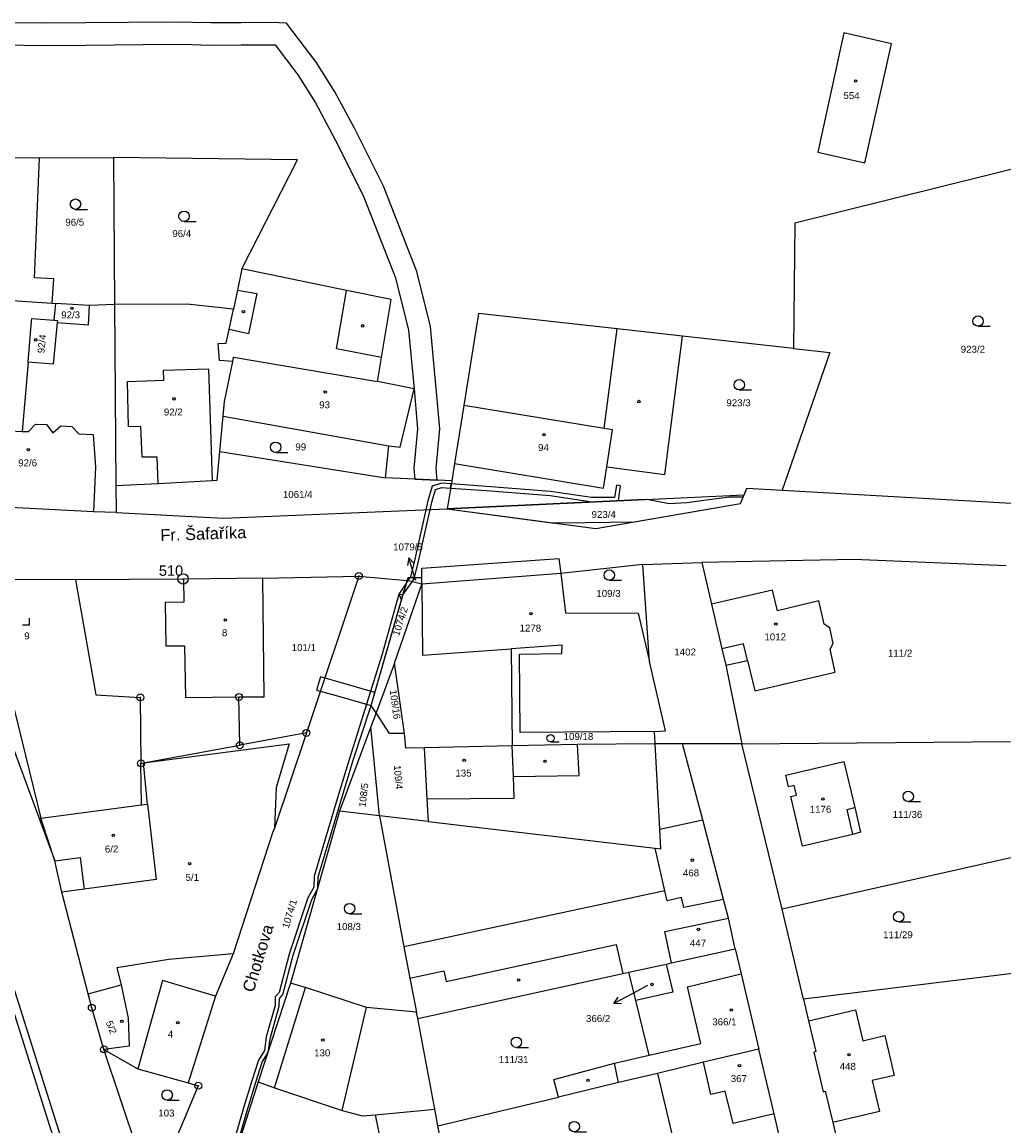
# Model space of a CAD drawing. Header units: metres. Extents: x -747283 to -746243, y -1022515 to -1021544.
# Tile 39 of 43: x -746620 to -746479, y -1021831 to -1021672. Entities that reach past the tile are written whole.
import ezdxf
from ezdxf.enums import TextEntityAlignment as Align

# ---------------------------------------------------------------- set-up
doc = ezdxf.new("R2010")
doc.units = ezdxf.units.M
doc.header["$MEASUREMENT"] = 0
for name, color, linetype in [('1008', 251, 'CONTINUOUS'), ('101', 251, 'CONTINUOUS'), ('1016', 251, 'CONTINUOUS'), ('1029', 251, 'CONTINUOUS'), ('105', 251, 'CONTINUOUS'), ('18', 251, 'CONTINUOUS'), ('21800', 251, 'CONTINUOUS'), ('21900', 251, 'CONTINUOUS'), ('23700', 251, 'CONTINUOUS'), ('304', 251, 'CONTINUOUS'), ('319', 251, 'CONTINUOUS'), ('402', 251, 'CONTINUOUS'), ('404', 251, 'CONTINUOUS')]:
    doc.layers.add(name, color=color, linetype=linetype)
doc.styles.add('Arial', font='arial.ttf', dxfattribs={"height": 1})
doc.styles.get("Standard").update_dxf_attribs({"font": 'arial.ttf'})

# ---------------------------------------------------------------- blocks, each defined once
blk = doc.blocks.new('4_02$0')
at = {"layer": '404', "linetype": 'Continuous'}
blk.add_circle((-0.01, 0), 0.175, dxfattribs=at)
blk = doc.blocks.new('1029$2')
at = {"layer": '1029', "color": 0, "linetype": 'Continuous'}
for p, q in [((0, 3), (-0.5, 2)), ((0, 0), (0, 3)), ((0, 3), (0.5, 2))]:
    blk.add_line(p, q, dxfattribs=at)
blk = doc.blocks.new('3_19$7')
at = {"layer": '319', "linetype": 'Continuous'}
for p, q in [((-1, 0), (0, 0)), ((0, 0), (0, 1))]:
    blk.add_line(p, q, dxfattribs=at)
blk = doc.blocks.new('3_04$4')
at = {"layer": '304', "linetype": 'Continuous'}
blk.add_line((0.01, 0), (1.76, 0), dxfattribs=at)
blk.add_circle((0.01, 0.75), 0.75, dxfattribs=at)
blk = doc.blocks.new('1_01$20')
at = {"layer": '101', "linetype": 'Continuous'}
for radius in [0.75, 0.03]:
    blk.add_circle((0, 0), radius, dxfattribs=at)
blk = doc.blocks.new('1_05$21')
at = {"layer": '105', "linetype": 'Continuous'}
for radius in [0.5, 0.0303]:
    blk.add_circle((0, 0), radius, dxfattribs=at)

msp = doc.modelspace()

# ---------------------------------------------------------------- linework, layer by layer
at = {"layer": '1029'}
for p, q in [((-746563.71, -1021752.76), (-746563.83, -1021752.36)), ((-746530.32, -1021811.16), (-746532.53, -1021812.34))]:
    msp.add_line(p, q, dxfattribs=at)
at = {"layer": '21800'}
for p, q in [((-746589.42, -1021710.87), (-746586.63, -1021711.37)), ((-746575.15, -1021719.34), (-746573.72, -1021710.94)), ((-746586.63, -1021711.37), (-746587.83, -1021717.2)), ((-746610.87, -1021715.88), (-746610.75, -1021713.12)), ((-746615.4, -1021715.57), (-746610.87, -1021715.88)), ((-746587.83, -1021717.2), (-746590.63, -1021716.57)), ((-746536.56, -1021730.85), (-746534.7, -1021716.47)), ((-746590.1, -1021721.16), (-746590.01, -1021720.54)), ((-746590.01, -1021720.54), (-746569.21, -1021724.08)), ((-746568.64, -1021720.61), (-746575.15, -1021719.34)), ((-746600.1, -1021722.43), (-746593.61, -1021722.25)), ((-746593.61, -1021722.25), (-746593.05, -1021738.34)), ((-746605.27, -1021724.07), (-746600.04, -1021723.89)), ((-746600.04, -1021723.89), (-746600.1, -1021722.43)), ((-746605.13, -1021730.61), (-746605.27, -1021724.07)), ((-746536.56, -1021730.85), (-746556.8, -1021727.52)), ((-746603.34, -1021730.54), (-746605.13, -1021730.61)), ((-746603.16, -1021734.98), (-746603.34, -1021730.54)), ((-746535.37, -1021731.04), (-746536.56, -1021730.85)), ((-746536.16, -1021736.36), (-746535.37, -1021731.04)), ((-746600.97, -1021734.99), (-746603.16, -1021734.98)), ((-746600.87, -1021738.75), (-746600.97, -1021734.99)), ((-746542.83, -1021751.74), (-746562.83, -1021753.3)), ((-746597.18, -1021752.55), (-746597.13, -1021755.88)), ((-746562.83, -1021753.3), (-746562.77, -1021763.53)), ((-746597.13, -1021755.88), (-746599.83, -1021755.91)), ((-746599.83, -1021755.91), (-746599.72, -1021762.19)), ((-746516.48, -1021761.88), (-746519.58, -1021762.61)), ((-746515.9, -1021764.27), (-746516.48, -1021761.88)), ((-746599.72, -1021762.19), (-746597.05, -1021762.16)), ((-746597.05, -1021762.16), (-746596.92, -1021769.61)), ((-746562.77, -1021763.53), (-746549.96, -1021762.61)), ((-746596.92, -1021769.61), (-746589.2, -1021769.55)), ((-746602.95, -1021779.07), (-746581.95, -1021776.31)), ((-746581.95, -1021776.31), (-746583.86, -1021782.62)), ((-746540.17, -1021780.86), (-746540.42, -1021776.41)), ((-746549.63, -1021781.01), (-746549.84, -1021776.62)), ((-746602.39, -1021785.02), (-746602.95, -1021779.07)), ((-746549.63, -1021781.01), (-746540.17, -1021780.86)), ((-746549.54, -1021784.14), (-746549.63, -1021781.01)), ((-746583.86, -1021782.62), (-746584.08, -1021788.47)), ((-746562.11, -1021784.24), (-746549.54, -1021784.14)), ((-746501.56, -1021785.76), (-746500.43, -1021785.5)), ((-746500.73, -1021789.37), (-746501.56, -1021785.76)), ((-746528.55, -1021788.62), (-746522.36, -1021787.29)), ((-746628.18, -1021790.91), (-746615.51, -1021831.1)), ((-746527.82, -1021797.5), (-746529.22, -1021791.36)), ((-746615.74, -1021793.18), (-746612.11, -1021792.68)), ((-746612.11, -1021792.68), (-746611.52, -1021797.28)), ((-746527.84, -1021803.39), (-746518.64, -1021801.43)), ((-746526.85, -1021807.89), (-746527.84, -1021803.39)), ((-746559.33, -1021810.6), (-746534.81, -1021805.23)), ((-746534.81, -1021805.23), (-746533.89, -1021809.43)), ((-746564.56, -1021810.09), (-746559.67, -1021809.04)), ((-746559.67, -1021809.04), (-746559.33, -1021810.6)), ((-746600.23, -1021810.46), (-746603.79, -1021823.19)), ((-746592.56, -1021812.7), (-746600.23, -1021810.46)), ((-746584.08, -1021825.9), (-746579.63, -1021811.47)), ((-746574.33, -1021829.19), (-746570.8, -1021814.33)), ((-746507.1, -1021816.25), (-746500.34, -1021814.65)), ((-746500.34, -1021814.65), (-746499.28, -1021819.13)), ((-746499.28, -1021819.13), (-746496.12, -1021818.38)), ((-746496.12, -1021818.38), (-746494.76, -1021824.12)), ((-746534.48, -1021825.17), (-746535.09, -1021822.37)), ((-746521.17, -1021826.89), (-746522.23, -1021822.24)), ((-746494.76, -1021824.12), (-746497.92, -1021824.87)), ((-746497.92, -1021824.87), (-746496.86, -1021829.35)), ((-746519.13, -1021826.41), (-746521.17, -1021826.89)), ((-746517.99, -1021831.07), (-746519.13, -1021826.41)), ((-746565.34, -1021849.62), (-746569.54, -1021829.79)), ((-746512.07, -1021829.69), (-746517.99, -1021831.07)), ((-746496.86, -1021829.35), (-746503.62, -1021830.94)), ((-746615.51, -1021831.1), (-746606.07, -1021860.24))]:
    msp.add_line(p, q, dxfattribs=at)
msp.add_lwpolyline([(-746530.06, -1021821.22), (-746522.63, -1021819.52), (-746524.56, -1021811.37), (-746516.82, -1021809.49)], dxfattribs=at)
at = {"layer": '21900'}
for p, q in [((-746617.96, -1021691.83), (-746629.18, -1021691.91)), ((-746617.96, -1021691.83), (-746607.27, -1021691.75)), ((-746607.27, -1021691.75), (-746607.12, -1021712.98)), ((-746616.14, -1021712.77), (-746615.64, -1021712.8)), ((-746615.64, -1021712.8), (-746615.88, -1021715.22)), ((-746607.12, -1021712.98), (-746606.94, -1021739.06)), ((-746509.27, -1021719.31), (-746525.26, -1021717.52)), ((-746619.58, -1021721.26), (-746620.45, -1021731.27)), ((-746591.98, -1021734.15), (-746591.5, -1021729.05)), ((-746591.5, -1021729.05), (-746567.62, -1021733.36)), ((-746628.49, -1021730.8), (-746620.45, -1021731.27)), ((-746568.06, -1021737.95), (-746567.62, -1021733.36)), ((-746591.98, -1021734.15), (-746568.06, -1021737.95)), ((-746558.14, -1021735.9), (-746558.54, -1021738.39)), ((-746558.54, -1021738.39), (-746568.06, -1021737.95)), ((-746606.94, -1021739.06), (-746606.91, -1021742.94)), ((-746558.54, -1021738.39), (-746559.18, -1021742.42)), ((-746510.9, -1021739.75), (-746460.19, -1021742.6)), ((-746559.18, -1021742.42), (-746516.38, -1021740.38)), ((-746610.17, -1021742.85), (-746629.13, -1021741.84)), ((-746606.91, -1021742.94), (-746610.17, -1021742.85)), ((-746531, -1021750.46), (-746542.83, -1021751.74)), ((-746531, -1021750.46), (-746522.49, -1021750.15)), ((-746530.03, -1021764.42), (-746531, -1021750.46)), ((-746522.49, -1021750.15), (-746521.08, -1021756.19)), ((-746585.76, -1021752.41), (-746597.18, -1021752.55)), ((-746585.76, -1021752.41), (-746571.92, -1021752.11)), ((-746571.92, -1021752.11), (-746579.49, -1021774.74)), ((-746571.92, -1021752.11), (-746564.96, -1021752.74)), ((-746562.83, -1021753.3), (-746562.84, -1021752.34)), ((-746597.18, -1021752.55), (-746612.75, -1021752.66)), ((-746566.79, -1021764.66), (-746562.83, -1021753.3)), ((-746562.83, -1021753.3), (-746564.96, -1021752.74)), ((-746566.79, -1021764.66), (-746569.44, -1021771.85)), ((-746565.35, -1021774.82), (-746566.79, -1021764.66)), ((-746519.04, -1021764.98), (-746516.71, -1021776.29)), ((-746624.46, -1021769.62), (-746615.74, -1021793.18)), ((-746603.43, -1021769.62), (-746603.33, -1021779.13)), ((-746569.44, -1021771.85), (-746570.19, -1021773.87)), ((-746567.49, -1021774.82), (-746569.44, -1021771.85)), ((-746579.49, -1021774.74), (-746589.08, -1021776.51)), ((-746570.19, -1021773.87), (-746574.69, -1021786.04)), ((-746568.96, -1021786.71), (-746570.19, -1021773.87)), ((-746565.35, -1021774.82), (-746567.49, -1021774.82)), ((-746529.32, -1021774.55), (-746548.68, -1021774.7)), ((-746529.22, -1021776.29), (-746529.32, -1021774.55)), ((-746525.25, -1021776.29), (-746529.22, -1021776.29)), ((-746516.71, -1021776.29), (-746525.25, -1021776.29)), ((-746516.71, -1021776.29), (-746477.98, -1021775.97)), ((-746510.91, -1021800.14), (-746516.71, -1021776.29)), ((-746549.84, -1021776.62), (-746562.49, -1021776.9)), ((-746603.25, -1021785.13), (-746603.33, -1021779.13)), ((-746617.78, -1021787.04), (-746603.25, -1021785.13)), ((-746615.74, -1021793.18), (-746617.78, -1021787.04)), ((-746574.69, -1021786.04), (-746581.76, -1021810.81)), ((-746568.96, -1021786.71), (-746574.69, -1021786.04)), ((-746561.95, -1021787.53), (-746568.96, -1021786.71)), ((-746568.96, -1021786.71), (-746565.43, -1021805.58)), ((-746614.74, -1021797.72), (-746615.74, -1021793.18)), ((-746477.52, -1021792.64), (-746510.91, -1021800.14)), ((-746610.95, -1021812.34), (-746614.74, -1021797.72)), ((-746507.84, -1021813.11), (-746510.91, -1021800.14)), ((-746533.02, -1021809.24), (-746527.64, -1021808.06)), ((-746531.98, -1021813.33), (-746533.02, -1021809.24)), ((-746476.87, -1021809.34), (-746507.84, -1021813.11)), ((-746610.95, -1021812.34), (-746606.19, -1021811.08)), ((-746581.76, -1021810.81), (-746586.44, -1021825.07)), ((-746563.43, -1021815.9), (-746563.6, -1021815.02)), ((-746560.98, -1021829.01), (-746563.43, -1021815.9)), ((-746603.32, -1021836.35), (-746608.67, -1021820.38)), ((-746528.9, -1021823.84), (-746525.41, -1021838.5)), ((-746586.44, -1021825.07), (-746591.92, -1021842.19)), ((-746543.16, -1021827.25), (-746543.83, -1021824.71)), ((-746560.52, -1021831.4), (-746543.16, -1021827.25)), ((-746560.52, -1021831.4), (-746560.98, -1021829.01)), ((-746557.64, -1021846.14), (-746560.52, -1021831.4))]:
    msp.add_line(p, q, dxfattribs=at)
for points in [[(-746502.01, -1021673.77), (-746505.76, -1021691.01), (-746499.01, -1021692.51), (-746495.17, -1021675.36), (-746502.01, -1021673.77)], [(-746616.14, -1021712.77), (-746615.9, -1021709.27), (-746618.68, -1021709.09), (-746617.96, -1021691.83)], [(-746588.77, -1021707.82), (-746580.75, -1021692.09), (-746607.27, -1021691.75)], [(-746455.56, -1021730.71), (-746445.98, -1021712.3), (-746474.42, -1021692.61), (-746509.1, -1021701.22), (-746509.27, -1021719.31)], [(-746588.77, -1021707.82), (-746589.42, -1021710.87), (-746590, -1021713.63)], [(-746563.94, -1021725.11), (-746569.21, -1021724.08), (-746568.64, -1021720.61), (-746567.26, -1021712.25), (-746573.72, -1021710.94), (-746588.77, -1021707.82)], [(-746629.38, -1021708.12), (-746623.08, -1021708.51), (-746623.45, -1021712.29), (-746616.14, -1021712.77)], [(-746607.12, -1021712.98), (-746610.75, -1021713.12), (-746615.64, -1021712.8)], [(-746590, -1021713.63), (-746596.68, -1021712.93), (-746607.12, -1021712.98)], [(-746591.5, -1021729.05), (-746591.3, -1021726.95), (-746590.1, -1021721.16), (-746592.03, -1021721.05), (-746592.21, -1021718.56), (-746591.04, -1021718.53), (-746590.63, -1021716.57), (-746590, -1021713.63)], [(-746525.26, -1021717.52), (-746534.7, -1021716.47), (-746554.67, -1021714.25), (-746555.44, -1021719.07)], [(-746619.58, -1021721.26), (-746619.08, -1021715.34), (-746619.04, -1021714.99), (-746615.88, -1021715.22)], [(-746615.88, -1021715.22), (-746615.36, -1021715.26), (-746615.4, -1021715.57), (-746615.96, -1021721.56), (-746619.58, -1021721.26)], [(-746558.14, -1021735.9), (-746536.65, -1021739.45), (-746536.16, -1021736.36), (-746527.83, -1021737.48), (-746525.26, -1021717.52)], [(-746555.44, -1021719.07), (-746556.8, -1021727.52), (-746558.14, -1021735.9)], [(-746509.27, -1021719.31), (-746504.04, -1021719.89), (-746510.9, -1021739.75)], [(-746567.62, -1021733.36), (-746565.97, -1021733.55), (-746563.94, -1021725.11)], [(-746620.45, -1021731.27), (-746619.52, -1021731.26), (-746618.51, -1021730.23), (-746616.96, -1021730.27), (-746616.01, -1021731.44), (-746614.89, -1021730.44), (-746613.29, -1021730.55), (-746612.28, -1021731.59), (-746610.21, -1021731.71), (-746609.9, -1021736.36), (-746610.17, -1021742.85)], [(-746606.94, -1021739.06), (-746600.87, -1021738.75), (-746593.05, -1021738.34), (-746592.32, -1021738.3), (-746591.98, -1021734.15)], [(-746516.38, -1021740.38), (-746516, -1021739.46), (-746510.9, -1021739.75)], [(-746559.18, -1021742.42), (-746537.75, -1021745.27), (-746516.91, -1021741.65), (-746516.38, -1021740.38)], [(-746606.91, -1021742.94), (-746591.42, -1021743.78), (-746559.18, -1021742.42)], [(-746562.84, -1021752.34), (-746562.86, -1021750.96), (-746543.1, -1021749.58), (-746542.83, -1021751.74)], [(-746478.6, -1021750.66), (-746500.57, -1021749.75), (-746522.49, -1021750.15)], [(-746589.08, -1021776.51), (-746589.2, -1021769.55), (-746585.59, -1021769.53), (-746585.76, -1021752.41)], [(-746564.96, -1021752.74), (-746564.83, -1021752.34), (-746562.84, -1021752.34)], [(-746542.83, -1021751.74), (-746542.13, -1021757.41), (-746531.64, -1021757.45), (-746530.03, -1021764.42)], [(-746612.75, -1021752.66), (-746631.41, -1021752.6), (-746630.28, -1021760.99)], [(-746612.75, -1021752.66), (-746609.83, -1021769.23), (-746603.43, -1021769.62)], [(-746569.44, -1021771.85), (-746570.16, -1021770.76), (-746564.96, -1021752.74)], [(-746519.04, -1021764.98), (-746515.9, -1021764.27), (-746514.87, -1021768.67), (-746503.25, -1021765.96), (-746504, -1021762.64), (-746503.54, -1021761.82), (-746504.03, -1021759.58), (-746504.86, -1021759.04), (-746505.64, -1021755.71), (-746511.59, -1021757.12), (-746512.29, -1021754.16), (-746521.08, -1021756.19)], [(-746521.08, -1021756.19), (-746519.58, -1021762.61), (-746519.04, -1021764.98)], [(-746542.67, -1021763.28), (-746542.63, -1021762.09), (-746549.96, -1021762.61), (-746549.84, -1021776.62)], [(-746548.68, -1021774.7), (-746548.76, -1021763.36), (-746542.67, -1021763.28)], [(-746529.32, -1021774.55), (-746527.71, -1021774.42), (-746530.03, -1021764.42)], [(-746624.46, -1021769.62), (-746622.17, -1021768.95), (-746617.78, -1021787.04)], [(-746579.49, -1021774.74), (-746584.08, -1021788.47), (-746584.31, -1021788.98), (-746590.04, -1021806.58)], [(-746562.49, -1021776.9), (-746565.14, -1021776.93), (-746565.35, -1021774.82)], [(-746561.95, -1021787.53), (-746529.22, -1021791.36), (-746528.4, -1021791.46), (-746528.55, -1021788.62), (-746529.22, -1021776.29)], [(-746529.22, -1021776.29), (-746540.42, -1021776.41), (-746549.84, -1021776.62)], [(-746519.34, -1021798.75), (-746522.36, -1021787.29), (-746525.25, -1021776.29)], [(-746632.75, -1021777.99), (-746624.84, -1021805.1), (-746616.51, -1021831.38), (-746606.94, -1021860.51), (-746589.39, -1021915.53), (-746580.1, -1021943.05), (-746571.58, -1021962.83)], [(-746603.33, -1021779.13), (-746602.95, -1021779.07), (-746589.08, -1021776.51)], [(-746562.49, -1021776.9), (-746562.11, -1021784.24), (-746561.95, -1021787.53)], [(-746500.43, -1021785.5), (-746499.64, -1021789.05), (-746500.73, -1021789.37), (-746507.96, -1021791.09), (-746509.66, -1021783.9), (-746508.84, -1021783.71), (-746509.17, -1021782.31), (-746509.99, -1021782.5), (-746510.39, -1021780.82), (-746502.01, -1021778.84), (-746500.43, -1021785.5)], [(-746603.25, -1021785.13), (-746602.39, -1021785.02), (-746601.15, -1021795.87), (-746611.52, -1021797.28), (-746614.74, -1021797.72)], [(-746519.34, -1021798.75), (-746525.1, -1021799.92), (-746525.44, -1021798.48), (-746527.49, -1021798.93), (-746527.82, -1021797.5), (-746565.43, -1021805.58)], [(-746517.67, -1021805.88), (-746518.64, -1021801.43), (-746519.34, -1021798.75)], [(-746590.04, -1021806.58), (-746599.32, -1021807.39), (-746606.8, -1021808.63), (-746606.19, -1021811.08)], [(-746590.04, -1021806.58), (-746592.56, -1021812.7), (-746596.5, -1021825.22)], [(-746565.43, -1021805.58), (-746564.56, -1021810.09), (-746563.6, -1021815.02)], [(-746527.64, -1021808.06), (-746526.85, -1021807.89), (-746517.67, -1021805.88)], [(-746517.67, -1021805.88), (-746516.82, -1021809.49), (-746514.27, -1021820.34)], [(-746527.64, -1021808.06), (-746526.68, -1021812.1), (-746531.98, -1021813.33)], [(-746563.43, -1021815.9), (-746533.89, -1021809.43), (-746533.02, -1021809.24)], [(-746606.19, -1021811.08), (-746605.16, -1021815.88), (-746605.01, -1021819.89), (-746608.67, -1021820.38)], [(-746563.6, -1021815.02), (-746570.8, -1021814.33), (-746579.63, -1021811.47), (-746581.76, -1021810.81)], [(-746608.67, -1021820.38), (-746610.41, -1021814.37), (-746610.95, -1021812.34)], [(-746543.83, -1021824.71), (-746535.09, -1021822.37), (-746530.06, -1021821.22), (-746531.98, -1021813.33)], [(-746507.84, -1021813.11), (-746507.1, -1021816.25), (-746506.05, -1021820.68), (-746506.34, -1021820.75), (-746504.99, -1021826.49), (-746504.69, -1021826.42), (-746503.62, -1021830.94), (-746501.89, -1021838.28)], [(-746608.67, -1021820.38), (-746603.79, -1021823.19), (-746596.5, -1021825.22)], [(-746514.27, -1021820.34), (-746522.23, -1021822.24), (-746528.9, -1021823.84)], [(-746510.82, -1021835.04), (-746512.07, -1021829.69), (-746514.27, -1021820.34)], [(-746528.9, -1021823.84), (-746534.48, -1021825.17), (-746543.16, -1021827.25)], [(-746596.5, -1021825.22), (-746595.06, -1021825.62), (-746599.51, -1021836.14), (-746603.32, -1021836.35)], [(-746586.44, -1021825.07), (-746584.08, -1021825.9), (-746574.33, -1021829.19), (-746571.4, -1021829.96), (-746569.54, -1021829.79), (-746560.98, -1021829.01)]]:
    msp.add_lwpolyline(points, dxfattribs=at)
at = {"layer": '23700'}
for points in [[(-746623.07, -1021675.53), (-746617.17, -1021675.61), (-746611.25, -1021675.55), (-746598.98, -1021675.43), (-746596, -1021675.48), (-746593.28, -1021675.56), (-746588.87, -1021675.52), (-746584.64, -1021675.49), (-746583.99, -1021675.52), (-746580.72, -1021679.83), (-746578.16, -1021683.89), (-746575.36, -1021689.11), (-746571.3, -1021697.22), (-746566.65, -1021709.11), (-746564.77, -1021716.66), (-746563.94, -1021725.11), (-746563.47, -1021730.91), (-746563.98, -1021736.59), (-746563.87, -1021738.14), (-746560.65, -1021738.29), (-746560.76, -1021736.63), (-746560.26, -1021730.91), (-746561.61, -1021716.12), (-746563.57, -1021708.19), (-746564.87, -1021704.89), (-746568.38, -1021695.9), (-746572.52, -1021687.63), (-746575.4, -1021682.27), (-746578.08, -1021678.01), (-746582.35, -1021672.38), (-746584.58, -1021672.29), (-746588.89, -1021672.32), (-746593.24, -1021672.36), (-746595.92, -1021672.28), (-746598.96, -1021672.23), (-746611.29, -1021672.35), (-746617.17, -1021672.41), (-746623.01, -1021672.33)], [(-746589.83, -1021835.47), (-746587.93, -1021828.88), (-746586.78, -1021825.08), (-746585.85, -1021822.21), (-746585.06, -1021820.86), (-746584.94, -1021820.49), (-746584.67, -1021818.67), (-746583.4, -1021814.15), (-746583.37, -1021813.03), (-746582.89, -1021812.46), (-746581.38, -1021806.8), (-746578.7, -1021798.76), (-746577.9, -1021797.29), (-746577.82, -1021796.99), (-746577.78, -1021795.5), (-746574.41, -1021784.29), (-746572.72, -1021778.66), (-746570.16, -1021770.76), (-746565.58, -1021754.89), (-746565.58, -1021754.89), (-746566.18, -1021754.73), (-746568.55, -1021763.37), (-746573.28, -1021778.44), (-746574.99, -1021784.11), (-746578.38, -1021795.4), (-746578.41, -1021796.98), (-746579.26, -1021798.52), (-746581.96, -1021806.62), (-746583.43, -1021812.18), (-746583.97, -1021812.81), (-746584, -1021814.05), (-746585.27, -1021818.55), (-746585.5, -1021820.53), (-746586.39, -1021821.95), (-746587.36, -1021824.92), (-746588.49, -1021828.68), (-746590.35, -1021835.13)]]:
    msp.add_lwpolyline(points, dxfattribs=at)
for points in [[(-746561.38, -1021741.44), (-746560.86, -1021739.64), (-746559.95, -1021739.35), (-746558.71, -1021739.44), (-746558.61, -1021738.84), (-746560.02, -1021738.74), (-746561.35, -1021739.16), (-746561.96, -1021741.29), (-746563.86, -1021749.66), (-746564.48, -1021752.25), (-746564.55, -1021752.34), (-746563.89, -1021752.34), (-746563.28, -1021749.8), (-746561.38, -1021741.44)], [(-746534.79, -1021739.01), (-746535.05, -1021740.81), (-746538.38, -1021740.81), (-746544.3, -1021739.9), (-746553.5, -1021739.2), (-746558.61, -1021738.84), (-746558.71, -1021739.44), (-746553.55, -1021739.8), (-746544.37, -1021740.49), (-746538.31, -1021741.43), (-746534.5, -1021741.24), (-746534.2, -1021739.1), (-746534.79, -1021739.01)], [(-746524.66, -1021741.57), (-746527.19, -1021741.71), (-746530.41, -1021741.1), (-746531.72, -1021741.11), (-746559.18, -1021742.42), (-746544.11, -1021744.42), (-746542.84, -1021744.42), (-746532.26, -1021744.32), (-746516.91, -1021741.65), (-746516.54, -1021740.76), (-746518.49, -1021740.76), (-746521.5, -1021741.12), (-746524.66, -1021741.57)], [(-746564.55, -1021752.34), (-746564.84, -1021752.77), (-746565.06, -1021753.09), (-746565.56, -1021754.81), (-746564.23, -1021752.93), (-746563.93, -1021752.5), (-746563.89, -1021752.34), (-746564.55, -1021752.34)], [(-746566.18, -1021754.73), (-746565.78, -1021755.58), (-746565.56, -1021754.81), (-746565.06, -1021753.09), (-746566.18, -1021754.73)], [(-746570.16, -1021770.76), (-746569.62, -1021768.91), (-746575.11, -1021767.31), (-746577.46, -1021766.63), (-746578.02, -1021768.55), (-746575.7, -1021769.22), (-746570.16, -1021770.76)]]:
    msp.add_lwpolyline(points, close=True, dxfattribs=at)

# ---------------------------------------------------------------- block references
at = {"layer": '101'}
msp.add_blockref('1_01$20', (-746597.25, -1021752.53), dxfattribs=at)
at = {"layer": '1029'}
for p, rotation in [((-746563.83, -1021752.36), 17), ((-746532.53, -1021812.34), 118)]:
    msp.add_blockref('1029$2', p, dxfattribs=dict(at, rotation=rotation))
at = {"layer": '105'}
for p in [(-746571.92, -1021752.11), (-746603.43, -1021769.62), (-746589.2, -1021769.55), (-746579.49, -1021774.74), (-746589.08, -1021776.51), (-746603.33, -1021779.13), (-746610.41, -1021814.37), (-746608.67, -1021820.38), (-746595.06, -1021825.62)]:
    msp.add_blockref('1_05$21', p, dxfattribs=at)
at = {"layer": '304'}
for p in [(-746612.77, -1021699.24), (-746597.13, -1021700.99), (-746482.68, -1021716.1), (-746517.1, -1021725.28), (-746583.92, -1021734.29), (-746535.84, -1021752.73), (-746492.75, -1021784.64), (-746573.27, -1021800.82), (-746494.12, -1021801.99), (-746549.23, -1021820.1), (-746599.56, -1021827.7), (-746540.89, -1021832.26)]:
    msp.add_blockref('3_04$4', p, dxfattribs=at)
at = {"layer": '304', "xscale": 0.7, "yscale": 0.7, "zscale": 0.7}
msp.add_blockref('3_04$4', (-746544.3, -1021776.03), dxfattribs=at)
at = {"layer": '319'}
msp.add_blockref('3_19$7', (-746619.41, -1021759.17), dxfattribs=at)
at = {"layer": '402'}
for p in [(-746588.54, -1021713.99), (-746571.37, -1021716.03), (-746531.55, -1021726.95), (-746545.08, -1021778.85), (-746548.89, -1021810.38), (-746538.88, -1021824.83)]:
    msp.add_blockref('4_02$0', p, dxfattribs=at)
at = {"layer": '404'}
for p in [(-746500.32, -1021680.74), (-746613.26, -1021713.5), (-746618.5, -1021718.05), (-746576.76, -1021725.58), (-746598.56, -1021726.56), (-746545.21, -1021731.74), (-746619.56, -1021733.89), (-746591.16, -1021758.44), (-746547.09, -1021757.54), (-746511.81, -1021759.04), (-746556.73, -1021778.68), (-746505.03, -1021784.26), (-746607.3, -1021789.49), (-746596.31, -1021793.6), (-746523.85, -1021793.09), (-746522.96, -1021803.08), (-746529.67, -1021811.01), (-746518.24, -1021814.7), (-746606.07, -1021816.32), (-746598, -1021816.51), (-746577.1, -1021819.02), (-746501.25, -1021821.13), (-746517.05, -1021822.73)]:
    msp.add_blockref('4_02$0', p, dxfattribs=at)

# ---------------------------------------------------------------- texts
at = {"layer": '1008'}
for s, rotation, p in [('Fr. Šafaříka', 2, (-746594.34, -1021746.01)), ('Chotkova', 73, (-746586.46, -1021807.21))]:
    msp.add_text(s, height=1.7, rotation=rotation, dxfattribs=at).set_placement(p, align=Align.MIDDLE_CENTER)
at = {"layer": '1016'}
msp.add_text('510', height=1.5, dxfattribs=at).set_placement((-746597.25, -1021752.53), align=Align.BOTTOM_RIGHT)
at = {"layer": '18', "style": 'Arial'}
for s, rotation, p in [('554', 359, (-746500.91, -1021682.83)), ('109/4', 275, (-746566.24, -1021781.12))]:
    msp.add_text(s, height=1, rotation=rotation, dxfattribs=at).set_placement(p, align=Align.MIDDLE_CENTER)
for s, p in [('96/5', (-746612.87, -1021701.09)), ('96/4', (-746597.45, -1021702.73)), ('923/2', (-746483.42, -1021719.41)), ('93', (-746576.86, -1021727.43)), ('923/3', (-746517.2, -1021727.13)), ('94', (-746545.31, -1021733.59)), ('1061/4', (-746580.73, -1021740.35)), ('923/4', (-746536.63, -1021743.23)), ('1079/5', (-746564.84, -1021747.91)), ('8', (-746591.27, -1021760.29)), ('1012', (-746511.91, -1021760.89)), ('101/1', (-746579.85, -1021762.43)), ('111/2', (-746493.91, -1021763.24)), ('135', (-746556.84, -1021780.53)), ('1176', (-746505.38, -1021785.75)), ('111/36', (-746492.85, -1021786.49)), ('6/2', (-746607.56, -1021791.48)), ('5/1', (-746595.93, -1021795.57)), ('468', (-746524.05, -1021794.93)), ('108/3', (-746573.37, -1021802.67)), ('111/29', (-746494.22, -1021803.84)), ('447', (-746523.04, -1021805.05)), ('130', (-746577.2, -1021820.87)), ('111/31', (-746549.61, -1021821.83)), ('448', (-746501.45, -1021822.82)), ('367', (-746517.15, -1021824.58)), ('103', (-746599.66, -1021829.55))]:
    msp.add_text(s, height=1, dxfattribs=at).set_placement(p, align=Align.MIDDLE_CENTER)
for s, p in [('92/3', (-746613.46, -1021715.25)), ('92/2', (-746598.66, -1021729.26)), ('99', (-746580.3, -1021734.29)), ('92/6', (-746619.66, -1021736.59)), ('109/3', (-746535.94, -1021755.43)), ('9', (-746619.76, -1021761.55)), ('1278', (-746547.2, -1021760.42)), ('1402', (-746524.89, -1021763.87)), ('366/2', (-746537.43, -1021816.72)), ('366/1', (-746519.23, -1021817.2)), ('4', (-746599.08, -1021818.99))]:
    msp.add_text(s, height=1, dxfattribs=at).set_placement(p, align=Align.BOTTOM_CENTER)
for s, rotation, p in [('92/4', 84, (-746616.82, -1021718.71)), ('1074/1', 73, (-746581.14, -1021801.06)), ('5/2', 292, (-746608.34, -1021817.49))]:
    msp.add_text(s, height=1, rotation=rotation, dxfattribs=at).set_placement(p, align=Align.BOTTOM_CENTER)
for s, rotation, p in [('1074/2', 72, (-746565.86, -1021760.92)), ('109/16', 278, (-746567.78, -1021768.63)), ('108/5', 83, (-746570.67, -1021785.53))]:
    msp.add_text(s, height=1, rotation=rotation, dxfattribs=at).set_placement(p, align=Align.BOTTOM_LEFT)
msp.add_text('109/18', height=1, dxfattribs=at).set_placement((-746542.4, -1021776.05), align=Align.BOTTOM_LEFT)

doc.saveas('drawing.dxf')
